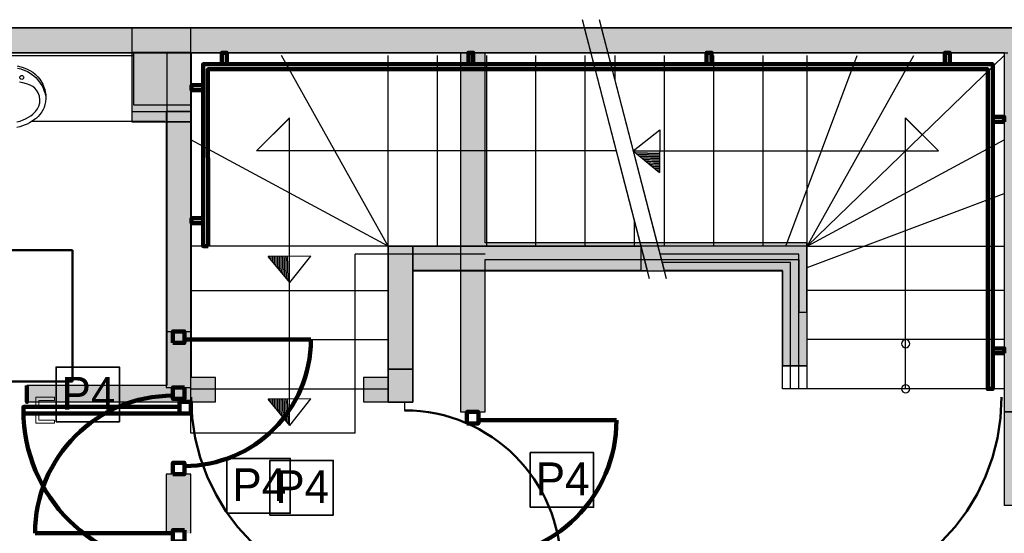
# Model space of a CAD drawing. Header units: metres. Extents: x -1 to 482, y -6 to 50.
# Tile 14 of 19: x 409.78 to 415.78, y 25.15 to 28.28. Entities that reach past the tile are written whole.
import ezdxf

# ---------------------------------------------------------------- set-up
doc = ezdxf.new("R2010")
doc.units = ezdxf.units.M
doc.linetypes.add('CONTINUA', pattern=[0])
doc.linetypes.add('VERDECKT', pattern=[9.525, 6.35, -3.175])
for name, color, linetype, lineweight in [('3D PB MURS', 7, 'CONTINUA', 25), ('3D PB MURS NOUS', 7, 'CONTINUA', 25), ('3D PB PILAR', 7, 'CONTINUA', 25), ('3D PS-1 MUR', 7, 'CONTINUA', 25), ('3D PS-1 MUR NOU', 7, 'CONTINUA', 25), ('3D PS-1 PILAR', 7, 'CONTINUA', 25), ('3D PS-2 MUR', 7, 'CONTINUA', 25), ('3D PS-2 MUR NOUS', 7, 'CONTINUA', 25), ('3D PS-2 PILARS', 7, 'CONTINUA', 25), ('DISPOSICIÓ FUSTERIES INT  PS -1', 7, 'CONTINUA', 25), ('DISPOSICIÓ FUSTERIES INT  PS -2', 7, 'CONTINUA', 25), ('DISPOSICIÓ FUSTERIES INT PB', 7, 'CONTINUA', 25), ('PB ESCALES 2D', 7, 'CONTINUA', 25), ('PB MOBLES', 7, 'CONTINUA', 25), ('PS-1 ESCALES 2D', 7, 'CONTINUA', 25), ('PS-1 MOBLES', 7, 'CONTINUA', 25), ('PS-2 ESCALES 2D', 7, 'CONTINUA', 25)]:
    doc.layers.add(name, color=color, linetype=linetype, lineweight=lineweight)
doc.styles.add('Century Gothic', font='txt')

# ---------------------------------------------------------------- blocks, each defined once
blk = doc.blocks.new('OBJETO_COMPLEJO_0')
at = {"layer": 'PS-2 ESCALES 2D', "color": 7, "linetype": 'CONTINUA', "lineweight": 25, "transparency": 33554687}
for start, end in [(90, 270), (270, 90)]:
    blk.add_arc((415.1764, 26.3057), 0.025, start, end, dxfattribs=at)
blk = doc.blocks.new('OBJETO_COMPLEJO_2')
at = {"layer": 'PS-1 ESCALES 2D', "color": 7, "lineweight": 25, "transparency": 33554687}
for start, end in [(90, 270), (270, 90)]:
    blk.add_arc((415.1764, 26.0307), 0.025, start, end, dxfattribs=at)
blk = doc.blocks.new('OBJETO_COMPLEJO_4')
at = {"layer": '3D PB MURS', "color": 7, "linetype": 'CONTINUA', "lineweight": 25, "transparency": 33554687}
for points in [[(412.0277, 26.9008), (412.0277, 25.9495), (412.1777, 25.9495), (412.1777, 26.9008)], [(412.0277, 25.9495), (412.0277, 26.9008), (412.1777, 26.9008), (412.1777, 25.9495)], [(412.0277, 25.9495), (412.0277, 26.9008), (412.0277, 26.9008), (412.0277, 25.9495)], [(412.0277, 26.9008), (412.1777, 26.9008), (412.1777, 26.9008), (412.0277, 26.9008)], [(412.1777, 26.9008), (412.1777, 25.9495), (412.1777, 25.9495), (412.1777, 26.9008)], [(412.1777, 25.9495), (412.0277, 25.9495), (412.0277, 25.9495), (412.1777, 25.9495)]]:
    blk.add_lwpolyline(points, close=True, dxfattribs=at)
blk = doc.blocks.new('OBJETO_COMPLEJO_5')
at = {"layer": '3D PB MURS NOUS', "color": 240, "linetype": 'CONTINUA', "lineweight": 140, "transparency": 33554687}
for points in [[(411.0148, 28.0082), (411.0148, 28.078), (411.0448, 28.078), (411.0448, 28.0082), (411.0148, 28.0082)], [(412.5148, 28.0082), (412.5148, 28.078), (412.5448, 28.078), (412.5448, 28.0082), (412.5148, 28.0082)], [(413.9648, 28.0082), (413.9648, 28.078), (413.9948, 28.078), (413.9948, 28.0082), (413.9648, 28.0082)], [(415.4148, 28.0082), (415.4148, 28.078), (415.4448, 28.078), (415.4448, 28.0082), (415.4148, 28.0082)], [(410.9303, 26.9004), (410.9003, 26.9005), (410.9003, 28.0082), (415.7064, 28.0082), (415.7064, 26.0308), (415.6764, 26.0308), (415.6764, 27.9782), (410.9302, 27.9782), (410.9303, 26.9004)], [(410.9003, 27.8505), (410.8306, 27.8505), (410.8306, 27.8805), (410.9003, 27.8805), (410.9003, 27.8505)], [(415.7762, 27.6574), (415.7064, 27.6574), (415.7064, 27.6874), (415.7762, 27.6874), (415.7762, 27.6574)], [(410.9003, 27.0405), (410.8306, 27.0405), (410.8306, 27.0705), (410.9003, 27.0705), (410.9003, 27.0405)], [(415.7762, 26.2474), (415.7064, 26.2474), (415.7064, 26.2774), (415.7762, 26.2774), (415.7762, 26.2474)]]:
    blk.add_lwpolyline(points, close=True, dxfattribs=at)

msp = doc.modelspace()

# ---------------------------------------------------------------- hatches: boundary and pattern name
at = {"layer": '3D PB MURS', "linetype": 'CONTINUA', "lineweight": 18, "true_color": 0xa0a0a0, "transparency": 33554687}
for points in [[(421.2867, 28.2282), (407.2764, 28.2282), (407.2764, 28.0782), (408.7793, 28.0782), (408.7793, 28.0801), (408.8793, 28.0801), (408.8793, 28.0782), (421.2867, 28.0782)], [(410.8306, 25.9508), (410.8306, 28.0782), (410.6806, 28.0782), (410.6806, 25.9508)], [(415.7764, 28.0782), (415.7764, 25.8908), (415.9464, 25.8908), (415.9464, 28.0782)], [(412.1777, 25.9508), (412.1777, 26.9008), (412.0277, 26.9008), (412.0277, 25.9508)], [(410.8306, 25.9508), (410.9764, 25.9508), (410.9764, 26.1008), (410.8306, 26.1008)], [(411.8764, 25.9508), (412.0277, 25.9508), (412.0277, 26.1008), (411.8764, 26.1008)], [(409.8279, 25.9508), (410.6806, 25.9508), (410.6806, 26.0508), (409.8279, 26.0508)]]:
    msp.add_hatch(color=253, dxfattribs=at).paths.add_polyline_path(points)
at = {"layer": '3D PB MURS NOUS', "linetype": 'CONTINUA', "lineweight": 18, "transparency": 33554687}
msp.add_hatch(color=220, dxfattribs=at).paths.add_polyline_path([(415.8764, 25.3208), (415.8764, 25.8908), (415.7764, 25.8908), (415.7764, 25.3208)])
at = {"layer": '3D PB PILAR', "linetype": 'CONTINUA', "lineweight": 18, "transparency": 33554687}
msp.add_hatch(color=9, dxfattribs=at).paths.add_polyline_path([(410.4764, 27.7608), (410.8306, 27.7608), (410.8306, 28.0782), (410.4764, 28.0782)])
at = {"layer": '3D PS-1 MUR', "linetype": 'CONTINUA', "lineweight": 18, "true_color": 0xa0a0a0, "transparency": 33554687}
for points in [[(426.8459, 28.2297), (403.2586, 28.2297), (403.2586, 28.0797), (426.8148, 28.0797)], [(410.8264, 26.0395), (410.8264, 27.7197), (410.6764, 27.7197), (410.6764, 26.0395)], [(414.5764, 26.9007), (412.0264, 26.9007), (412.0264, 26.7507), (414.5764, 26.7507)], [(412.0264, 26.7507), (412.0264, 26.1507), (412.1764, 26.1507), (412.1764, 26.7507)], [(414.5764, 26.1707), (414.5764, 26.7507), (414.4264, 26.7507), (414.4264, 26.1707)]]:
    msp.add_hatch(color=253, dxfattribs=at).paths.add_polyline_path(points)
at = {"layer": '3D PS-1 PILAR', "linetype": 'CONTINUA', "lineweight": 18, "transparency": 33554687}
msp.add_hatch(color=9, dxfattribs=at).paths.add_polyline_path([(410.4664, 27.7197), (410.8264, 27.7197), (410.8264, 28.0797), (410.4664, 28.0797)])
at = {"layer": '3D PS-2 MUR', "linetype": 'CONTINUA', "lineweight": 18, "true_color": 0xa0a0a0, "transparency": 33554687}
for points in [[(421.0064, 28.2283), (400.7785, 28.2283), (400.7785, 28.0783), (412.4664, 28.0783), (412.4664, 28.0801), (412.6164, 28.0801), (412.6164, 28.0783), (421.0064, 28.0783)], [(412.6164, 25.8907), (412.6164, 28.0801), (412.4664, 28.0801), (412.4664, 25.8907)], [(410.8264, 26.3807), (410.8264, 27.6583), (410.6764, 27.6583), (410.6764, 26.3807)], [(414.5256, 26.9194), (412.6164, 26.9194), (412.6164, 26.8194), (414.5256, 26.8194)], [(414.5756, 26.4988), (414.5756, 26.9194), (414.5256, 26.9194), (414.5256, 26.4988)], [(410.8264, 25.1507), (410.8264, 25.5107), (410.6764, 25.5107), (410.6764, 25.1507)]]:
    msp.add_hatch(color=253, dxfattribs=at).paths.add_polyline_path(points)
at = {"layer": '3D PS-2 PILARS', "linetype": 'CONTINUA', "lineweight": 18, "transparency": 33554687}
msp.add_hatch(color=9, dxfattribs=at).paths.add_polyline_path([(410.4664, 27.6583), (410.8264, 27.6583), (410.8264, 28.2283), (410.4664, 28.2283)])

# ---------------------------------------------------------------- linework, layer by layer
at = {"layer": '3D PB MURS', "color": 7, "linetype": 'CONTINUA', "lineweight": 25, "transparency": 33554687}
for p, q in [((421.2867, 28.2282), (407.2764, 28.2282)), ((408.8793, 28.0782), (410.6806, 28.0782)), ((410.6806, 28.0782), (410.6806, 26.0508)), ((410.8306, 28.0782), (415.7764, 28.0782)), ((410.8306, 26.1008), (410.8306, 28.0782)), ((415.7764, 28.0782), (415.7764, 25.8908)), ((412.1777, 26.9008), (412.0277, 26.9008)), ((412.0277, 26.9008), (412.0277, 26.1008)), ((412.1777, 25.9508), (412.1777, 26.9008)), ((410.9764, 26.1008), (410.8306, 26.1008)), ((410.9764, 25.9508), (410.9764, 26.1008)), ((412.0277, 26.1008), (411.8764, 26.1008)), ((411.8764, 26.1008), (411.8764, 25.9508)), ((410.6806, 26.0508), (409.8279, 26.0508)), ((409.8279, 26.0508), (409.8279, 25.9508)), ((409.8279, 25.9508), (410.6806, 25.9508)), ((410.6806, 25.9508), (410.8306, 25.9508)), ((410.8306, 25.9508), (410.9764, 25.9508)), ((411.8764, 25.9508), (412.0277, 25.9508)), ((412.0277, 25.9508), (412.1777, 25.9508)), ((412.127, 25.9495), (412.127, 25.8995)), ((415.7764, 25.8908), (415.9464, 25.8908))]:
    msp.add_line(p, q, dxfattribs=at)
at = {"layer": '3D PB MURS', "color": 202, "linetype": 'CONTINUA', "lineweight": 50, "transparency": 33554687}
msp.add_arc((412.127, 24.9484), 0.9511, 0, 90, dxfattribs=at)
at = {"layer": '3D PB MURS NOUS', "color": 7, "linetype": 'CONTINUA', "lineweight": 25, "transparency": 33554687}
for p, q in [((415.8764, 25.8908), (415.7764, 25.8908)), ((415.7764, 25.8908), (415.7764, 25.3208)), ((415.8764, 25.3208), (415.7764, 25.3208))]:
    msp.add_line(p, q, dxfattribs=at)
at = {"layer": '3D PB MURS NOUS', "color": 240, "linetype": 'CONTINUA', "lineweight": 140, "transparency": 33554687}
for points in [[(409.828, 26.0508), (409.828, 26.0008), (409.828, 25.9508), (409.828, 26.0008), (409.828, 26.0508)], [(410.8264, 25.8808), (410.8264, 25.9508), (410.7564, 25.9508), (410.7564, 25.8808), (410.8264, 25.8808)], [(409.8064, 25.8808), (410.7564, 25.8808), (410.7564, 25.9008), (410.7564, 25.9208), (409.8064, 25.9208), (409.8064, 25.9008), (409.8064, 25.8808)]]:
    msp.add_lwpolyline(points, close=True, dxfattribs=at)
at = {"layer": '3D PB MURS NOUS', "color": 40, "linetype": 'CONTINUA', "lineweight": 18, "transparency": 33554687}
for points in [[(409.8814, 25.9308), (409.9014, 25.9308), (409.9014, 25.9608), (409.9964, 25.9608), (409.9964, 25.9808), (409.8814, 25.9808), (409.8814, 25.9308)], [(409.8664, 25.9208), (409.9164, 25.9208), (409.9164, 25.9308), (409.8664, 25.9308), (409.8664, 25.9208)], [(409.8664, 25.8708), (409.9164, 25.8708), (409.9164, 25.8808), (409.8664, 25.8808), (409.8664, 25.8708)], [(409.8814, 25.8708), (409.9014, 25.8708), (409.9014, 25.8408), (409.9964, 25.8408), (409.9964, 25.8208), (409.8814, 25.8208), (409.8814, 25.8708)]]:
    msp.add_lwpolyline(points, close=True, dxfattribs=at)
at = {"layer": '3D PB MURS NOUS', "color": 240, "linetype": 'CONTINUA', "lineweight": 140, "transparency": 33554687}
msp.add_arc((410.7564, 25.9008), 0.95, 180, 270, dxfattribs=at)
at = {"layer": '3D PB PILAR', "color": 7, "linetype": 'CONTINUA', "lineweight": 25, "transparency": 33554687}
for p, q in [((410.8306, 28.0782), (410.4764, 28.0782)), ((410.4764, 28.0782), (410.4764, 27.7608)), ((410.8306, 27.7608), (410.8306, 28.0782)), ((410.4764, 27.7608), (410.8306, 27.7608))]:
    msp.add_line(p, q, dxfattribs=at)
at = {"layer": '3D PS-1 MUR', "color": 7, "linetype": 'CONTINUA', "lineweight": 25, "transparency": 33554687}
for p, q in [((426.8459, 28.2297), (403.2586, 28.2297)), ((408.0932, 28.0797), (415.7771, 28.0797)), ((410.8264, 27.7197), (410.6764, 27.7197)), ((410.6764, 27.7197), (410.6764, 26.0395)), ((410.8264, 26.0395), (410.8264, 27.7197)), ((414.5764, 26.9007), (412.0264, 26.9007)), ((412.0264, 26.9007), (412.0264, 26.7507)), ((414.5764, 26.7507), (414.5764, 26.9007)), ((412.0264, 26.7507), (412.0264, 26.1507)), ((412.1764, 26.7507), (414.4264, 26.7507)), ((412.1764, 26.1507), (412.1764, 26.7507)), ((414.4264, 26.7507), (414.4264, 26.1707)), ((414.5764, 26.1707), (414.5764, 26.7507)), ((412.0264, 26.1507), (412.1764, 26.1507)), ((414.4264, 26.1707), (414.5764, 26.1707)), ((410.6764, 26.0395), (410.8264, 26.0395))]:
    msp.add_line(p, q, dxfattribs=at)
at = {"layer": '3D PS-1 MUR NOU', "color": 240, "linetype": 'CONTINUA', "lineweight": 140, "transparency": 33554687}
msp.add_line((410.7164, 25.1507), (409.8777, 25.1507), dxfattribs=at)
for points in [[(410.7864, 26.0395), (410.7864, 25.9695), (410.7164, 25.9695), (410.7164, 26.0395), (410.7864, 26.0395)], [(410.7864, 25.1707), (410.7864, 25.1007), (410.7164, 25.1007), (410.7164, 25.1707), (410.7864, 25.1707)]]:
    msp.add_lwpolyline(points, close=True, dxfattribs=at)
msp.add_arc((410.7164, 25.1507), 0.8387, 90, 180, dxfattribs=at)
at = {"layer": '3D PS-1 PILAR', "color": 7, "linetype": 'CONTINUA', "lineweight": 25, "transparency": 33554687}
for p, q in [((410.8264, 28.0797), (410.4664, 28.0797)), ((410.4664, 28.0797), (410.4664, 27.7197)), ((410.8264, 27.7197), (410.8264, 28.0797)), ((410.4664, 27.7197), (410.8264, 27.7197))]:
    msp.add_line(p, q, dxfattribs=at)
at = {"layer": '3D PS-2 MUR', "color": 7, "linetype": 'CONTINUA', "lineweight": 25, "transparency": 33554687}
for p, q in [((427.4771, 28.2282), (396.6664, 28.2282)), ((421.0064, 28.2283), (400.7785, 28.2283)), ((400.9285, 28.0783), (412.4664, 28.0783)), ((412.4664, 28.0783), (412.4664, 25.8907)), ((412.6164, 26.9194), (412.6164, 28.0783)), ((412.6164, 28.0783), (415.7973, 28.0783)), ((410.8264, 27.6583), (410.6764, 27.6583)), ((410.6764, 27.6583), (410.6764, 26.3807)), ((410.8264, 26.3807), (410.8264, 27.6583)), ((414.5256, 26.9194), (412.6164, 26.9194)), ((414.5756, 26.9194), (414.5256, 26.9194)), ((414.5756, 26.4988), (414.5756, 26.9194)), ((412.6164, 26.8194), (414.5256, 26.8194)), ((412.6164, 25.8907), (412.6164, 26.8194)), ((414.5256, 26.8194), (414.5256, 26.4988)), ((414.5256, 26.4988), (414.5756, 26.4988)), ((410.6764, 26.3807), (410.8264, 26.3807)), ((412.4664, 25.8907), (412.6164, 25.8907)), ((410.8264, 25.5107), (410.6764, 25.5107)), ((410.6764, 25.5107), (410.6764, 25.1507)), ((410.8264, 25.1507), (410.8264, 25.5107))]:
    msp.add_line(p, q, dxfattribs=at)
at = {"layer": '3D PS-2 MUR NOUS', "color": 240, "linetype": 'CONTINUA', "lineweight": 140, "transparency": 33554687}
for p, q in [((410.7864, 26.3307), (411.5564, 26.3307)), ((412.5764, 25.8407), (413.4164, 25.8407))]:
    msp.add_line(p, q, dxfattribs=at)
for points in [[(410.7164, 26.3107), (410.7164, 26.3807), (410.7864, 26.3807), (410.7864, 26.3107), (410.7164, 26.3107)], [(412.5064, 25.8207), (412.5064, 25.8907), (412.5764, 25.8907), (412.5764, 25.8207), (412.5064, 25.8207)], [(410.7164, 25.5107), (410.7164, 25.5807), (410.7864, 25.5807), (410.7864, 25.5107), (410.7164, 25.5107)]]:
    msp.add_lwpolyline(points, close=True, dxfattribs=at)
for centre, radius in [((410.7864, 26.3307), 0.77), ((412.5764, 25.8407), 0.84)]:
    msp.add_arc(centre, radius, 270, 0, dxfattribs=at)
at = {"layer": '3D PS-2 PILARS', "color": 7, "linetype": 'CONTINUA', "lineweight": 25, "transparency": 33554687}
for p, q in [((410.8264, 28.2283), (410.4664, 28.2283)), ((410.4664, 28.2283), (410.4664, 27.6583)), ((410.8264, 27.6583), (410.8264, 28.2283)), ((410.4664, 27.6583), (410.8264, 27.6583))]:
    msp.add_line(p, q, dxfattribs=at)
at = {"layer": 'DISPOSICIÓ FUSTERIES INT  PS -1', "color": 2, "linetype": 'CONTINUA', "lineweight": 35, "transparency": 33554687}
msp.add_lwpolyline([(411.3067, 25.2619), (411.6925, 25.2619), (411.6925, 25.5952), (411.3067, 25.5952), (411.3067, 25.2619)], dxfattribs=at)
at = {"layer": 'DISPOSICIÓ FUSTERIES INT  PS -2', "color": 2, "linetype": 'CONTINUA', "lineweight": 35, "transparency": 33554687}
for points in [[(410.0057, 25.8302), (410.3915, 25.8302), (410.3915, 26.1635), (410.0057, 26.1635), (410.0057, 25.8302)], [(412.8914, 25.3092), (413.2772, 25.3092), (413.2772, 25.6425), (412.8914, 25.6425), (412.8914, 25.3092)]]:
    msp.add_lwpolyline(points, dxfattribs=at)
at = {"layer": 'DISPOSICIÓ FUSTERIES INT PB', "color": 2, "linetype": 'CONTINUA', "lineweight": 35, "transparency": 33554687}
msp.add_lwpolyline([(411.0453, 25.2734), (411.4311, 25.2734), (411.4311, 25.6067), (411.0453, 25.6067), (411.0453, 25.2734)], dxfattribs=at)
at = {"layer": 'PB ESCALES 2D', "color": 7, "linetype": 'CONTINUA', "lineweight": 25, "transparency": 33554687}
for p, q in [((413.6043, 26.7508), (413.2218, 28.2298)), ((413.7076, 26.7508), (413.3251, 28.2298)), ((408.8764, 28.0608), (410.4764, 28.0608)), ((412.0264, 26.9008), (411.3769, 28.0608)), ((412.0264, 26.9008), (412.0264, 28.0608)), ((412.3264, 26.9008), (412.3264, 28.0608)), ((412.6264, 26.9008), (412.6264, 28.0608)), ((412.9264, 26.9008), (412.9264, 28.0608)), ((413.2264, 26.9008), (413.2264, 28.0608)), ((413.7064, 28.0608), (413.7064, 26.9008)), ((414.0064, 28.0608), (414.0064, 26.9008)), ((414.3064, 28.0608), (414.3064, 26.9008)), ((414.4464, 26.9008), (414.8814, 28.0608)), ((414.5764, 26.9008), (415.7764, 28.0608)), ((409.7694, 27.9979), (409.7989, 27.9906)), ((409.7989, 27.9906), (409.8258, 27.9809)), ((409.7707, 27.9844), (409.7913, 27.9793)), ((409.7913, 27.9793), (409.8058, 27.9746)), ((409.8058, 27.9746), (409.8224, 27.968)), ((409.8224, 27.968), (409.8321, 27.9633)), ((409.8258, 27.9809), (409.846, 27.9711)), ((409.8321, 27.9633), (409.8418, 27.9579)), ((409.8418, 27.9579), (409.8559, 27.9488)), ((409.846, 27.9711), (409.8633, 27.96)), ((409.8559, 27.9488), (409.8695, 27.9383)), ((409.8633, 27.96), (409.879, 27.9475)), ((409.8695, 27.9383), (409.8815, 27.9276)), ((409.879, 27.9475), (409.8947, 27.9319)), ((409.8815, 27.9276), (409.8926, 27.916)), ((409.8947, 27.9319), (409.9058, 27.9183)), ((409.8038, 27.8949), (409.7837, 27.8993)), ((409.8259, 27.8886), (409.8038, 27.8949)), ((409.8483, 27.8806), (409.8259, 27.8886)), ((409.8636, 27.8722), (409.8483, 27.8806)), ((409.8764, 27.8619), (409.8636, 27.8722)), ((409.8926, 27.916), (409.9097, 27.8938)), ((409.9058, 27.9183), (409.9138, 27.9066)), ((409.9097, 27.8938), (409.9186, 27.8793)), ((409.9138, 27.9066), (409.9198, 27.8964)), ((409.9186, 27.8793), (409.9269, 27.8628)), ((409.9198, 27.8964), (409.925, 27.8863)), ((409.925, 27.8863), (409.9321, 27.8693)), ((409.9321, 27.8693), (409.9362, 27.8565)), ((409.8869, 27.8503), (409.8764, 27.8619)), ((409.8966, 27.835), (409.8869, 27.8503)), ((409.9047, 27.8128), (409.8966, 27.835)), ((409.9074, 27.7916), (409.9047, 27.8128)), ((409.9269, 27.8628), (409.9341, 27.8443)), ((409.9341, 27.8443), (409.9375, 27.8332)), ((409.9362, 27.8565), (409.9402, 27.8393)), ((409.9375, 27.8332), (409.9414, 27.817)), ((409.9402, 27.8393), (409.9424, 27.8245)), ((409.9424, 27.8245), (409.9432, 27.8131)), ((409.9432, 27.8131), (409.9433, 27.7992)), ((409.8923, 27.7373), (409.9001, 27.7527)), ((409.9001, 27.7527), (409.9059, 27.7729)), ((409.9059, 27.7729), (409.9074, 27.7916)), ((409.938, 27.7627), (409.9325, 27.7456)), ((409.9415, 27.7791), (409.938, 27.7627)), ((409.9433, 27.7992), (409.9415, 27.7791)), ((409.8195, 27.6753), (409.8386, 27.686)), ((409.8386, 27.686), (409.8514, 27.6945)), ((409.8514, 27.6945), (409.8649, 27.7049)), ((409.8649, 27.7049), (409.8801, 27.7202)), ((409.8801, 27.7202), (409.8923, 27.7373)), ((409.8971, 27.6905), (409.8855, 27.6797)), ((409.9067, 27.7012), (409.8971, 27.6905)), ((409.9188, 27.7182), (409.9067, 27.7012)), ((409.927, 27.733), (409.9188, 27.7182)), ((409.9325, 27.7456), (409.927, 27.733)), ((409.7859, 27.6278), (409.7669, 27.6233)), ((409.7673, 27.6567), (409.7863, 27.6618)), ((409.8019, 27.6327), (409.7859, 27.6278)), ((409.7863, 27.6618), (409.8049, 27.6687)), ((409.8171, 27.6385), (409.8019, 27.6327)), ((409.8049, 27.6687), (409.8195, 27.6753)), ((409.8294, 27.6439), (409.8171, 27.6385)), ((409.8446, 27.6517), (409.8294, 27.6439)), ((409.8597, 27.6607), (409.8446, 27.6517)), ((409.8746, 27.6712), (409.8597, 27.6607)), ((409.8597, 27.6608), (410.6669, 27.6608)), ((409.8855, 27.6797), (409.8746, 27.6712)), ((411.2264, 27.4808), (411.4264, 27.6808)), ((411.4264, 26.6792), (411.4264, 27.6808)), ((415.1764, 26.0308), (415.1764, 27.6808)), ((415.1764, 27.6808), (415.3764, 27.4808)), ((413.5188, 27.4808), (413.6802, 27.6095)), ((413.6802, 27.6095), (413.6783, 27.3497)), ((412.0264, 26.9008), (410.8264, 27.5477)), ((413.4155, 27.4808), (411.2264, 27.4808)), ((413.5188, 27.4808), (415.3764, 27.4808)), ((413.5188, 27.4808), (413.6783, 27.3497)), ((414.5764, 26.7708), (415.7764, 27.2208)), ((413.5264, 26.9008), (413.5264, 27.0518)), ((412.0264, 26.9008), (410.8264, 26.9008)), ((412.0264, 26.9008), (413.5655, 26.9008)), ((413.5655, 26.9008), (413.5655, 26.7508)), ((414.5764, 26.9008), (413.6688, 26.9008)), ((414.5264, 26.8508), (413.6817, 26.8508)), ((414.5264, 26.0308), (414.5264, 26.8508)), ((414.5764, 26.0308), (414.5764, 26.9008)), ((411.5564, 26.8392), (411.2965, 26.8373)), ((411.4276, 26.6778), (411.2965, 26.8373)), ((411.4276, 26.6778), (411.5564, 26.8392)), ((414.4764, 26.8008), (413.6947, 26.8008)), ((414.4764, 26.0308), (414.4764, 26.8008)), ((413.5655, 26.7508), (412.1764, 26.7508)), ((414.4264, 26.7508), (413.7076, 26.7508)), ((414.4264, 26.0308), (414.4264, 26.7508)), ((415.7764, 26.6308), (414.5764, 26.6308)), ((415.7764, 26.3308), (414.5764, 26.3308)), ((414.5764, 26.0308), (414.4264, 26.0308)), ((415.7764, 26.0308), (414.5764, 26.0308))]:
    msp.add_line(p, q, dxfattribs=at)
msp.add_circle((409.7968, 27.9277), 0.0122, dxfattribs=at)
for centre, radius, start, end in [((413.8582, 35.603), 8.1393, 267.70046, 268.73965), ((413.8582, 35.603), 8.1493, 267.79325, 268.74067), ((413.8582, 35.603), 8.1593, 267.88561, 268.7417), ((413.8582, 35.603), 8.1693, 267.97755, 268.74271), ((413.8582, 35.603), 8.1793, 268.06907, 268.74373), ((413.8582, 35.603), 8.1893, 268.16019, 268.74474), ((413.8582, 35.603), 8.1993, 268.25089, 268.74576), ((413.8582, 35.603), 8.2093, 268.34119, 268.74677), ((413.8582, 35.603), 8.2193, 268.43108, 268.74777), ((413.8582, 35.603), 8.2293, 268.52057, 268.74878), ((413.8582, 35.603), 8.2393, 268.60967, 268.74978), ((413.8582, 35.603), 8.2493, 268.69838, 268.75078), ((419.5499, 27.0172), 8.2493, 181.24922, 181.30162), ((419.5499, 27.0172), 8.2393, 181.25022, 181.39032), ((419.5499, 27.0172), 8.2293, 181.25122, 181.47943), ((419.5499, 27.0172), 8.2193, 181.25223, 181.56892), ((419.5499, 27.0172), 8.2093, 181.25323, 181.65881), ((419.5499, 27.0172), 8.1993, 181.25424, 181.74911), ((419.5499, 27.0172), 8.1893, 181.25525, 181.83981), ((419.5499, 27.0172), 8.1793, 181.25627, 181.93092), ((419.5499, 27.0172), 8.1693, 181.25728, 182.02245), ((419.5499, 27.0172), 8.1593, 181.2583, 182.11439), ((419.5499, 27.0172), 8.1493, 181.25933, 182.20675), ((419.5499, 27.0172), 8.1393, 181.26035, 182.29954)]:
    msp.add_arc(centre, radius, start, end, dxfattribs=at)
at = {"layer": 'PB MOBLES', "color": 202, "linetype": 'VERDECKT', "lineweight": 50, "transparency": 33554687}
for p, q in [((410.1061, 26.8762), (408.9061, 26.8762)), ((410.1061, 26.0762), (410.1061, 26.8762)), ((408.9061, 26.0762), (410.1061, 26.0762))]:
    msp.add_line(p, q, dxfattribs=at)
for centre, start, end in [((412.0689, 25.9809), 180, 270), ((414.5187, 25.9809), 270, 0)]:
    msp.add_arc(centre, 1.2418, start, end, dxfattribs=at)
at = {"layer": 'PS-1 ESCALES 2D', "color": 7, "lineweight": 25, "transparency": 33554687}
for p, q in [((413.6172, 26.7007), (413.2089, 28.2797)), ((413.7205, 26.7007), (413.3122, 28.2797)), ((412.0264, 26.9007), (411.3769, 28.0607)), ((412.0264, 26.9007), (412.0264, 28.0607)), ((412.3264, 26.9007), (412.3264, 28.0607)), ((412.6264, 26.9007), (412.6264, 28.0607)), ((412.9264, 26.9007), (412.9264, 28.0607)), ((413.2264, 26.9007), (413.2264, 28.0607)), ((413.7064, 28.0607), (413.7064, 26.9007)), ((414.0064, 28.0607), (414.0064, 26.9007)), ((414.3064, 28.0607), (414.3064, 26.9007)), ((414.5764, 26.9007), (415.226, 28.0607)), ((414.5764, 26.9007), (414.5764, 28.0607)), ((411.2264, 27.4807), (411.4264, 27.6807)), ((411.4264, 25.8092), (411.4264, 27.6807)), ((415.1764, 26.0307), (415.1764, 27.6807)), ((415.1764, 27.6807), (415.3764, 27.4807)), ((413.5188, 27.4807), (413.6802, 27.6095)), ((413.6802, 27.6095), (413.6783, 27.3496)), ((412.0264, 26.9007), (410.8264, 27.5476)), ((414.5764, 26.9007), (415.7764, 27.5476)), ((413.4155, 27.4807), (411.2264, 27.4807)), ((413.5188, 27.4807), (415.3764, 27.4807)), ((413.5188, 27.4807), (413.6783, 27.3496)), ((413.5264, 26.9007), (413.5264, 27.0518)), ((412.0264, 26.9007), (410.8264, 26.9007)), ((413.5655, 26.9007), (412.0264, 26.9007)), ((412.0264, 26.1507), (412.0264, 26.9007)), ((414.5764, 26.9007), (413.6688, 26.9007)), ((414.5764, 26.1707), (414.5764, 26.9007)), ((414.5764, 26.9007), (415.7764, 26.9007)), ((413.6043, 26.7507), (412.1764, 26.7507)), ((412.1764, 26.1507), (412.1764, 26.7507)), ((414.4264, 26.7507), (413.7076, 26.7507)), ((414.4264, 26.1707), (414.4264, 26.7507)), ((410.8264, 26.6307), (412.0264, 26.6307)), ((415.7764, 26.6307), (414.5764, 26.6307)), ((410.8264, 26.3307), (412.0264, 26.3307)), ((415.7764, 26.3307), (414.5764, 26.3307)), ((412.1764, 26.1507), (412.0264, 26.1507)), ((412.0264, 26.0307), (412.0264, 26.1507)), ((414.5764, 26.1707), (414.4264, 26.1707)), ((414.5764, 26.0307), (414.5764, 26.1707)), ((410.8264, 26.0307), (412.0264, 26.0307)), ((415.7764, 26.0307), (414.5764, 26.0307)), ((411.5564, 25.9692), (411.2965, 25.9672)), ((411.4276, 25.8077), (411.2965, 25.9672)), ((411.4276, 25.8077), (411.5564, 25.9692))]:
    msp.add_line(p, q, dxfattribs=at)
for centre, radius, start, end in [((413.8582, 35.603), 8.1393, 267.70046, 268.73965), ((413.8582, 35.603), 8.1493, 267.79325, 268.74067), ((413.8582, 35.603), 8.1593, 267.88561, 268.7417), ((413.8582, 35.603), 8.1693, 267.97755, 268.74272), ((413.8582, 35.603), 8.1793, 268.06907, 268.74373), ((413.8582, 35.603), 8.1893, 268.16019, 268.74475), ((413.8582, 35.603), 8.1993, 268.25089, 268.74576), ((413.8582, 35.603), 8.2093, 268.34119, 268.74677), ((413.8582, 35.603), 8.2193, 268.43108, 268.74777), ((413.8582, 35.603), 8.2293, 268.52057, 268.74878), ((413.8582, 35.603), 8.2393, 268.60967, 268.74978), ((413.8582, 35.603), 8.2493, 268.69838, 268.75078), ((419.5499, 26.1471), 8.2493, 181.24922, 181.30162), ((419.5499, 26.1471), 8.2393, 181.25022, 181.39033), ((419.5499, 26.1471), 8.2293, 181.25122, 181.47943), ((419.5499, 26.1471), 8.2193, 181.25223, 181.56892), ((419.5499, 26.1471), 8.2093, 181.25323, 181.65881), ((419.5499, 26.1471), 8.1993, 181.25424, 181.74911), ((419.5499, 26.1471), 8.1893, 181.25525, 181.83981), ((419.5499, 26.1471), 8.1793, 181.25627, 181.93093), ((419.5499, 26.1471), 8.1693, 181.25728, 182.02245), ((419.5499, 26.1471), 8.1593, 181.2583, 182.11439), ((419.5499, 26.1471), 8.1493, 181.25933, 182.20675), ((419.5499, 26.1471), 8.1393, 181.26035, 182.29954)]:
    msp.add_arc(centre, radius, start, end, dxfattribs=at)
at = {"layer": 'PS-1 MOBLES', "color": 202, "linetype": 'VERDECKT', "lineweight": 50, "transparency": 33554687}
for centre, start, end in [((412.0689, 25.9809), 180, 270), ((414.5187, 25.9809), 270, 0)]:
    msp.add_arc(centre, 1.2418, start, end, dxfattribs=at)
at = {"layer": 'PS-2 ESCALES 2D', "color": 7, "linetype": 'CONTINUA', "lineweight": 25, "transparency": 33554687}
for p, q in [((413.6172, 26.7007), (413.2088, 28.2797)), ((413.7205, 26.7007), (413.3121, 28.2797)), ((413.4064, 28.0607), (413.4064, 27.9151)), ((413.7064, 28.0607), (413.7064, 26.9007)), ((414.0064, 28.0607), (414.0064, 26.9007)), ((414.3064, 28.0607), (414.3064, 26.9007)), ((414.5764, 26.9007), (414.5764, 28.0607)), ((415.1764, 26.3307), (415.1764, 27.6807)), ((415.1764, 27.6807), (415.3764, 27.4807)), ((413.5188, 27.4807), (413.6802, 27.6094)), ((413.6802, 27.6094), (413.6783, 27.3495)), ((413.5188, 27.4807), (415.3764, 27.4807)), ((413.5188, 27.4807), (413.6783, 27.3495)), ((414.5764, 26.9007), (415.7764, 26.9007)), ((414.5764, 26.3307), (414.5764, 26.9007)), ((415.7764, 26.6307), (414.5764, 26.6307)), ((415.7764, 26.3307), (414.5764, 26.3307))]:
    msp.add_line(p, q, dxfattribs=at)
at = {"layer": 'PS-2 ESCALES 2D', "color": 7, "linetype": 'VERDECKT', "lineweight": 25, "transparency": 33554687}
for p, q in [((412.6164, 26.8507), (411.8264, 26.8507)), ((411.8264, 25.7607), (411.8264, 26.8507)), ((410.8264, 25.7607), (410.8264, 26.3307)), ((411.8264, 25.7607), (410.8264, 25.7607))]:
    msp.add_line(p, q, dxfattribs=at)
at = {"layer": 'PS-2 ESCALES 2D', "color": 7, "linetype": 'CONTINUA', "lineweight": 25, "transparency": 33554687}
for radius, start, end in [(8.1393, 267.70046, 268.73965), (8.1493, 267.79325, 268.74067), (8.1593, 267.88561, 268.7417), (8.1693, 267.97755, 268.74272), (8.1793, 268.06907, 268.74373), (8.1893, 268.16019, 268.74475), (8.1993, 268.25089, 268.74576), (8.2093, 268.34119, 268.74677), (8.2193, 268.43108, 268.74777), (8.2293, 268.52057, 268.74878), (8.2393, 268.60967, 268.74978), (8.2493, 268.69838, 268.75078)]:
    msp.add_arc((413.8582, 35.6029), radius, start, end, dxfattribs=at)

# ---------------------------------------------------------------- block references
at = {"layer": '3D PB MURS', "color": 7, "linetype": 'CONTINUA', "lineweight": 25, "transparency": 33554687}
msp.add_blockref('OBJETO_COMPLEJO_4', (0, 0), dxfattribs=at)
at = {"layer": '3D PB MURS NOUS', "color": 240, "linetype": 'CONTINUA', "lineweight": 140, "transparency": 33554687}
msp.add_blockref('OBJETO_COMPLEJO_5', (0, 0), dxfattribs=at)
at = {"layer": 'PS-1 ESCALES 2D', "color": 7, "lineweight": 25, "transparency": 33554687}
msp.add_blockref('OBJETO_COMPLEJO_2', (0, 0), dxfattribs=at)
at = {"layer": 'PS-2 ESCALES 2D', "color": 7, "linetype": 'CONTINUA', "lineweight": 25, "transparency": 33554687}
msp.add_blockref('OBJETO_COMPLEJO_0', (0, 0), dxfattribs=at)

# ---------------------------------------------------------------- texts
at = {"layer": 'DISPOSICIÓ FUSTERIES INT  PS -1', "color": 2, "linetype": 'CONTINUA', "lineweight": 35, "transparency": 33554687, "insert": (411.3401, 25.3352), "char_height": 0.2, "width": 0.419028, "attachment_point": 7, "style": 'Century Gothic'}
msp.add_mtext('P4', dxfattribs=at)
at = {"layer": 'DISPOSICIÓ FUSTERIES INT  PS -2', "color": 2, "linetype": 'CONTINUA', "lineweight": 35, "transparency": 33554687, "char_height": 0.2, "width": 0.419028, "attachment_point": 7, "style": 'Century Gothic'}
for insert in [(410.039, 25.9035), (412.9248, 25.3825)]:
    msp.add_mtext('P4', dxfattribs=dict(at, insert=insert))
at = {"layer": 'DISPOSICIÓ FUSTERIES INT PB', "color": 2, "linetype": 'CONTINUA', "lineweight": 35, "transparency": 33554687, "insert": (411.0786, 25.3467), "char_height": 0.2, "width": 0.419028, "attachment_point": 7, "style": 'Century Gothic'}
msp.add_mtext('P4', dxfattribs=at)

doc.saveas('drawing.dxf')
